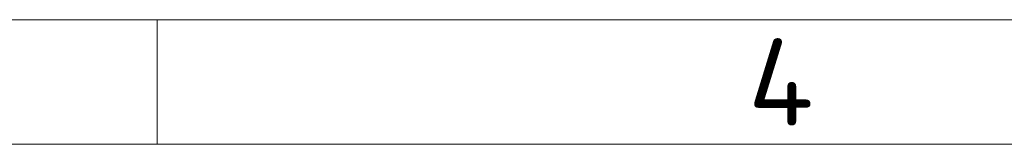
# Model space of a CAD drawing. Header units: millimetres. Extents: x 5 to 415, y 5 to 292.
# Tile 36 of 112: x 154 to 194, y 287 to 292. Entities that reach past the tile are written whole.
import ezdxf

# ---------------------------------------------------------------- set-up
doc = ezdxf.new("R2010")
doc.units = ezdxf.units.MM
doc.layers.add('Rahmen (ISO)', color=7, linetype='Continuous', lineweight=70)
doc.styles.add('Bezeichnungstext (ISO)', font='isocpeur.ttf')

# ---------------------------------------------------------------- blocks, each defined once
blk = doc.blocks.new('Ränder Basler-A3')
at = {"layer": 'Rahmen (ISO)', "color": 7, "lineweight": 18}
blk.add_line((5, 292), (415, 292), dxfattribs=at)
at = {"layer": 'Rahmen (ISO)', "color": 7, "linetype": 'Continuous', "lineweight": 18}
blk.add_line((160, 292), (160, 287), dxfattribs=at)
at = {"layer": 'Rahmen (ISO)', "lineweight": 18}
for p, q in [((110, 287), (160, 287)), ((160, 287), (210, 287))]:
    blk.add_line(p, q, dxfattribs=at)
at = {"layer": 'Rahmen (ISO)', "insert": (185, 289.5), "char_height": 3.5, "attachment_point": 5, "style": 'Bezeichnungstext (ISO)'}
blk.add_mtext('\\fISOCPEUR|b0|i0;{\\H3.5000;4}', dxfattribs=at)

msp = doc.modelspace()

# ---------------------------------------------------------------- block references
msp.add_blockref('Ränder Basler-A3', (0, 0))

doc.saveas('drawing.dxf')
